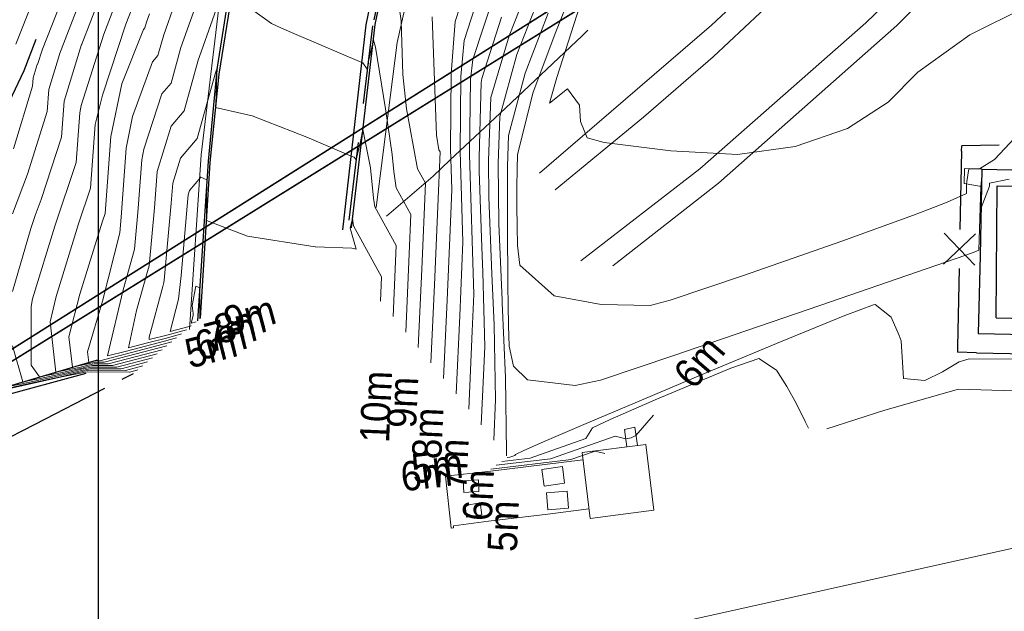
# Model space of a CAD drawing. Header units: millimetres. Extents: x -79464 to -76785, y -3788210 to -3782955.
# Tile 98 of 131: x -79004 to -78954, y -3783836 to -3783805. Entities that reach past the tile are written whole.
import ezdxf
from ezdxf.enums import TextEntityAlignment as Align
from ezdxf.lldxf.tags import DXFTag

# ---------------------------------------------------------------- set-up
doc = ezdxf.new("R2010")
doc.units = ezdxf.units.MM
doc.header["$LTSCALE"] = 8
doc.header["$MEASUREMENT"] = 0
for name, pattern in [('DASHED', [0.75, 0.5, -0.25]), ('HIDDEN', [0.375, 0.25, -0.125]), ('PHANTOM2', [1.25, 0.625, -0.125, 0.125, -0.125, 0.125, -0.125])]:
    doc.linetypes.add(name, pattern=pattern)
for name, color, linetype in [('BUILDINGS', 7, 'Continuous'), ('DETAIL', 7, 'Continuous'), ('EDGE OF CONCRETE', 7, 'Continuous'), ('EDGE OF PAVING', 7, 'Continuous'), ('EDGE OF TAR', 7, 'Continuous'), ('EMBANKMETS AND SLOOTS', 7, 'Continuous'), ('FENCE', 7, 'Continuous'), ('GCONTOUR1', 7, 'Continuous'), ('GRID', 7, 'Continuous'), ('LEGEND', 7, 'Continuous'), ('MCONTOUR1', 7, 'Continuous'), ('PRL - (Reticulation Layout)', 170, 'Continuous'), ('ROAD BARRICADE', 7, 'Continuous'), ('SG GIS CADASTRAL', 7, 'Continuous'), ('STEPS', 7, 'Continuous'), ('TRACKS', 7, 'Continuous'), ('WALLS', 7, 'Continuous')]:
    doc.layers.add(name, color=color, linetype=linetype)
doc.styles.add('Arial Narrow', font='arial.ttf', dxfattribs={"height": 1})
tags = doc.linetypes.add('DASHED0', pattern=[1, 0.5, -0.5]).pattern_tags.tags
tags[6:7] = [DXFTag(74, 4), DXFTag(75, 0), DXFTag(340, '0'), DXFTag(46, 0.0), DXFTag(50, 0.0), DXFTag(44, 0.0), DXFTag(45, 0.0)]
tags[4:5] = [DXFTag(74, 4), DXFTag(75, 0), DXFTag(340, '0'), DXFTag(46, 0.0), DXFTag(50, 0.0), DXFTag(44, 0.0), DXFTag(45, 0.0)]

# ---------------------------------------------------------------- blocks, each defined once
blk = doc.blocks.new('11 kV MV CABLING')
at = {"layer": 'PRL - (Reticulation Layout)', "linetype": 'HIDDEN', "const_width": 0.08, "elevation": 5.249}
blk.add_lwpolyline([(-76873.884, -3783762.513), (-76875.511, -3783761.297), (-76881.25, -3783755.884), (-76898.331, -3783771.938), (-76899.211, -3783790.835), (-76939.474, -3783816.242), (-76977.491, -3783833.198)], dxfattribs=at)
at = {"layer": 'PRL - (Reticulation Layout)', "linetype": 'PHANTOM2', "const_width": 0.08, "elevation": 5.253}
blk.add_lwpolyline([(-76875.675, -3783762.621), (-76875.772, -3783761.441), (-76881.17, -3783756.467), (-76888.652, -3783763.208), (-76897.938, -3783772.227), (-76898.518, -3783791.299), (-76939.205, -3783816.589), (-76977.292, -3783833.583)], dxfattribs=at)

msp = doc.modelspace()

# ---------------------------------------------------------------- linework, layer by layer
at = {"layer": 'BUILDINGS', "color": 6, "lineweight": 15}
for p, q in [((-78972.033, -3783827.18, 4.3), (-78975.286, -3783827.601)), ((-78972.033, -3783827.18), (-78971.633, -3783830.549, 4.3)), ((-78974.886, -3783830.97, 4.3), (-78975.286, -3783827.601)), ((-78974.886, -3783830.97), (-78971.633, -3783830.549, 4.3))]:
    msp.add_line(p, q, dxfattribs=at)
at = {"layer": 'DETAIL', "color": 137, "lineweight": 15}
for p in [(-78982.901, -3783798.464, 9.246), (-78985.804, -3783815.084, 11.067)]:
    msp.add_line(p, (-78984.737, -3783806.644, 10.125), dxfattribs=at)
at = {"layer": 'DETAIL', "color": 7, "lineweight": 15}
for p, q in [((-78980.109, -3783828.56, 6.785), (-78975.251, -3783827.973, 6.799)), ((-78982.274, -3783828.811, 6.777), (-78980.109, -3783828.56, 6.785)), ((-78976.299, -3783828.31, 6.881), (-78977.347, -3783828.461, 6.89)), ((-78977.237, -3783829.317, 6.881), (-78977.347, -3783828.461, 6.89)), ((-78976.299, -3783828.31, 6.89), (-78976.188, -3783829.166, 6.881)), ((-78981.36, -3783829.044, 6.89), (-78980.581, -3783828.99, 6.881)), ((-78981.36, -3783829.044, 6.881), (-78981.337, -3783829.645, 6.89)), ((-78980.558, -3783829.591, 6.89), (-78980.581, -3783828.99, 6.881)), ((-78977.237, -3783829.317, 6.89), (-78976.188, -3783829.166, 6.881)), ((-78976.062, -3783829.58, 6.89), (-78977.108, -3783829.661, 6.881)), ((-78976.062, -3783829.58, 6.881), (-78975.996, -3783830.444, 6.89)), ((-78980.558, -3783829.591, 6.881), (-78981.337, -3783829.645, 6.89)), ((-78977.042, -3783830.524, 6.89), (-78977.108, -3783829.661, 6.881)), ((-78980.49, -3783830.173, 6.881), (-78981.271, -3783830.3, 6.89)), ((-78981.193, -3783830.904, 6.881), (-78981.271, -3783830.3, 6.89)), ((-78980.49, -3783830.173, 6.89), (-78980.412, -3783830.777, 6.881)), ((-78977.042, -3783830.524, 6.881), (-78975.996, -3783830.444, 6.89)), ((-78981.193, -3783830.904, 6.89), (-78980.412, -3783830.777, 6.881)), ((-78977.045, -3783830.753, 6.881), (-78980.078, -3783831.106, 6.874)), ((-78981.865, -3783831.443, 6.779), (-78981.973, -3783831.468, 6.778)), ((-78981.864, -3783831.342, 6.88), (-78981.865, -3783831.443, 6.779)), ((-78980.078, -3783831.106, 6.874), (-78981.864, -3783831.342, 6.88))]:
    msp.add_line(p, q, dxfattribs=at)
at = {"layer": 'EDGE OF CONCRETE', "color": 252, "lineweight": 15}
for p, q in [((-78982.274, -3783828.811, 6.777), (-78981.973, -3783831.468, 6.778)), ((-78974.944, -3783830.476, 6.89), (-78977.045, -3783830.753, 6.881))]:
    msp.add_line(p, q, dxfattribs=at)
at = {"layer": 'EDGE OF CONCRETE', "color": 252, "lineweight": 0}
msp.add_point((-78954.886, -3783813.116, 4.461), dxfattribs=at)
at = {"layer": 'EDGE OF PAVING', "color": 1, "linetype": 'DASHED', "lineweight": 25}
for p, q in [((-78985.115, -3783801.582, 8.312), (-78985.995, -3783805.797, 8.761)), ((-78985.995, -3783805.797, 8.761), (-78987.259, -3783816.163, 9.88))]:
    msp.add_line(p, q, dxfattribs=at)
at = {"layer": 'EDGE OF PAVING', "color": 1, "lineweight": 25}
for p, q in [((-78985.851, -3783805.724, 8.911), (-78984.978, -3783801.478, 8.459)), ((-78993.958, -3783808.23, 9.528), (-78993.206, -3783803.473, 9.115)), ((-78987.071, -3783816.114, 10.051), (-78985.851, -3783805.724, 8.911)), ((-78993.958, -3783808.23, 9.528), (-78994.392, -3783812.719, 9.915)), ((-78994.392, -3783812.719, 9.915), (-78994.928, -3783820.862, 10.652))]:
    msp.add_line(p, q, dxfattribs=at)
at = {"layer": 'EDGE OF TAR', "color": 5, "lineweight": 25}
for p, q in [((-78986.32, -3783805.746, 8.799), (-78985.447, -3783801.567, 8.358)), ((-78993.831, -3783808.263, 9.356), (-78993.061, -3783803.473, 8.935)), ((-78987.516, -3783816.222, 9.893), (-78986.32, -3783805.746, 8.799)), ((-78975.289, -3783806.3, 5.767), (-78979.502, -3783810.277, 6.078)), ((-78994.282, -3783812.777, 9.735), (-78993.831, -3783808.263, 9.356)), ((-78994.773, -3783820.729, 10.447), (-78994.282, -3783812.777, 9.735))]:
    msp.add_line(p, q, dxfattribs=at)
at = {"layer": 'EMBANKMETS AND SLOOTS', "color": 4, "linetype": 'DASHED', "lineweight": 25}
for p, q in [((-79001.063, -3783800.874, 4.676), (-79003.789, -3783808.09, 4.7)), ((-79003.789, -3783808.09, 4.7), (-79007.849, -3783816.584, 4.192))]:
    msp.add_line(p, q, dxfattribs=at)
at = {"layer": 'FENCE', "color": 216, "lineweight": 15}
for p, q in [((-78974.999, -3783806.016, 5.78), (-78975.289, -3783806.3, 5.947)), ((-78974.999, -3783806.016, 5.731), (-78974.999, -3783806.016, 5.947)), ((-78979.502, -3783810.277, 6.059), (-78982.023, -3783812.643, 6.078)), ((-78982.023, -3783812.643, 5.468), (-78982.905, -3783813.47, 6.062)), ((-78982.905, -3783813.47, 6.137), (-78985.272, -3783815.527, 5.882))]:
    msp.add_line(p, q, dxfattribs=at)
at = {"layer": 'FENCE', "color": 216, "lineweight": 25}
for p, q in [((-78955.916, -3783812.201, 6.006), (-78955.91, -3783811.925, 6)), ((-78953.995, -3783811.89, 6.015), (-78955.91, -3783811.925, 6.069)), ((-78953.995, -3783811.89, 5.986), (-78953.995, -3783811.89, 6.069)), ((-78955.916, -3783812.201, 6.093), (-78956.001, -3783816.2, 6)), ((-78955.205, -3783816.417, 6.11), (-78956.839, -3783817.982, 6)), ((-78956.805, -3783816.383, 6.11), (-78955.239, -3783818.017, 6)), ((-78956.044, -3783818.2, 6.233), (-78956.129, -3783822.199, 6)), ((-78956.129, -3783822.199, 6.227), (-78956.135, -3783822.475, 6)), ((-78955.166, -3783822.498, 6.23), (-78956.135, -3783822.475, 6.233)), ((-78956.129, -3783822.199, 6.326), (-78956.129, -3783822.199, 6)), ((-78955.166, -3783822.498, 6.22), (-78951.167, -3783822.596, 6.233)), ((-78998.771, -3783823.858, 4.067), (-78998.195, -3783823.562, 4.537)), ((-78998.771, -3783823.858, 4.015), (-78998.771, -3783823.858, 4.537)), ((-79003.22, -3783826.141, 4.081), (-78999.661, -3783824.314, 4.537)), ((-79006.779, -3783827.967, 4.211), (-79003.22, -3783826.141, 4.537))]:
    msp.add_line(p, q, dxfattribs=at)
at = {"layer": 'GCONTOUR1', "color": 252, "lineweight": 9}
for points, elevation in [([(-79002.205, -3783801.667), (-79004.198, -3783806.733)], 4.5), ([(-78983.656, -3783822.231), (-78983.473, -3783818.236), (-78983.291, -3783813.833), (-78983.694, -3783813.097), (-78984.262, -3783810.034), (-78984.438, -3783808.28), (-78984.538, -3783805.548), (-78985.058, -3783801.866)], 8.5), ([(-79000.065, -3783802.28), (-79001.973, -3783807.249), (-79001.977, -3783807.261), (-79002.523, -3783809.048), (-79002.605, -3783810.172), (-79002.605, -3783810.176), (-79003.61, -3783813.38), (-79004.368, -3783815.406)], 5.5), ([(-78981.084, -3783825.391), (-78980.902, -3783821.396), (-78980.828, -3783819.519), (-78981.042, -3783812.376), (-78980.986, -3783808.544), (-78980.866, -3783807.514), (-78979.258, -3783802.596)], 6.5), ([(-78998.853, -3783803.987), (-78999.712, -3783806.225), (-79000.868, -3783809.868), (-79000.941, -3783810.246), (-79001.126, -3783812.782), (-79001.126, -3783812.784), (-79002.218, -3783816.026), (-79003.357, -3783819.75), (-79003.417, -3783820.143), (-79003.42, -3783823.14), (-79003.003, -3783823.738), (-79001.927, -3783823.532), (-79000.758, -3783823.266), (-79000.594, -3783823.218), (-79000.283, -3783823.151), (-78999.264, -3783823.154), (-78996.982, -3783822.559)], 6.5), ([(-78994.798, -3783804.124), (-78995.774, -3783806.905), (-78996.282, -3783808.723), (-78996.748, -3783809.274), (-78997.674, -3783812.096), (-78997.777, -3783812.642), (-78997.973, -3783815.339), (-78998.151, -3783817.213), (-78998.245, -3783817.586), (-78998.718, -3783819.292), (-78999.528, -3783822.654), (-78999.526, -3783822.663), (-78998.556, -3783822.418), (-78997.588, -3783822.168), (-78996.621, -3783821.911), (-78995.993, -3783821.742)], 8.5), ([(-78982.37, -3783823.811), (-78982.187, -3783819.816), (-78982.017, -3783815.82), (-78981.95, -3783814.151), (-78982.012, -3783812.074), (-78981.974, -3783808.241), (-78981.777, -3783805.57), (-78981.52, -3783804.785)], 7.5), ([(-78979.797, -3783826.971), (-78979.707, -3783824.888), (-78979.782, -3783821.075), (-78979.899, -3783818.464), (-78980.057, -3783814.556), (-78980.072, -3783812.678), (-78979.955, -3783809.459), (-78979.023, -3783806.305), (-78978.475, -3783804.931)], 5.5), ([(-78975.403, -3783804.77), (-78976.59, -3783808.428), (-78976.957, -3783809.75), (-78976.031, -3783809.014), (-78975.427, -3783809.851), (-78975.371, -3783810.683), (-78975.039, -3783811.524), (-78974.166, -3783811.751), (-78970.767, -3783812.179), (-78967.364, -3783812.376), (-78964.42, -3783811.957), (-78961.738, -3783811.038), (-78959.667, -3783809.699), (-78958.145, -3783808.17), (-78955.491, -3783806.255), (-78952.652, -3783804.85)], 3.5), ([(-78997.388, -3783805.184), (-78997.539, -3783805.616), (-78997.618, -3783805.899), (-78997.691, -3783805.984), (-78998.791, -3783808.753), (-78999.359, -3783811.444), (-78999.646, -3783815.39), (-78999.646, -3783815.391), (-78999.779, -3783815.784), (-79000.931, -3783819.504), (-79001.497, -3783821.685), (-79001.318, -3783823.24), (-79000.295, -3783823.024), (-79000.275, -3783823.016), (-79000.141, -3783822.987), (-78999.699, -3783822.988), (-78996.488, -3783822.151)], 7.5), ([(-78953.492, -3783813.631), (-78954.502, -3783813.835), (-78954.493, -3783813.997), (-78954.924, -3783815.094), (-78954.9, -3783813.685), (-78954.94, -3783813.999), (-78955.034, -3783817.255), (-78955.272, -3783817.353), (-78955.708, -3783817.51), (-78963.157, -3783820.088), (-78966.885, -3783821.368), (-78970.617, -3783822.637), (-78974.352, -3783823.894), (-78975.643, -3783824.168), (-78978.083, -3783823.889), (-78978.796, -3783823.19), (-78979.019, -3783822.163), (-78979.045, -3783821.113), (-78979.066, -3783820.076), (-78979.082, -3783819.052), (-78979.093, -3783818.041), (-78979.101, -3783817.043), (-78979.104, -3783816.058), (-78979.106, -3783815.086), (-78979.101, -3783812.98), (-78979.044, -3783811.403), (-78978.208, -3783808.218), (-78977.025, -3783805.146)], 4.5), ([(-78984.942, -3783820.651), (-78984.785, -3783817.024), (-78985.871, -3783815.042), (-78985.939, -3783814.602), (-78986.105, -3783813.049), (-78986.481, -3783811.091), (-78986.611, -3783811.704), (-78986.83, -3783812.641), (-78986.929, -3783812.501), (-78987.086, -3783812.458), (-78989.352, -3783811.483), (-78992.139, -3783810.396), (-78994.002, -3783809.977), (-78993.976, -3783809.41), (-78993.938, -3783808.235), (-78993.907, -3783807.907), (-78994.008, -3783808.194), (-78994.947, -3783811.547), (-78995.805, -3783812.563), (-78996.195, -3783813.839), (-78996.269, -3783814.861), (-78996.633, -3783818.789), (-78996.653, -3783818.909), (-78996.704, -3783819.108), (-78997.402, -3783821.703), (-78997.389, -3783821.826), (-78996.419, -3783821.583), (-78995.498, -3783821.333)], 9.5), ([(-78994.813, -3783820.764), (-78994.818, -3783819.184), (-78995.013, -3783819.099), (-78995.206, -3783820.086), (-78995.145, -3783820.492), (-78995.156, -3783820.604), (-78995.253, -3783820.989), (-78995.004, -3783820.924)], 10.5), ([(-79004.688, -3783824.235), (-79003.96, -3783824.102), (-79002.307, -3783823.746), (-79001.24, -3783823.505), (-79000.913, -3783823.421), (-79000.426, -3783823.316), (-78998.831, -3783823.321), (-78998.828, -3783823.321), (-78997.477, -3783822.968)], 5.5), ([(-78979.395, -3783828.056), (-78977.948, -3783827.879), (-78975.101, -3783826.889), (-78974.763, -3783826.342), (-78973.861, -3783825.903), (-78971.444, -3783824.852), (-78967.699, -3783823.285), (-78966.274, -3783822.794), (-78965.377, -3783823.382), (-78964.839, -3783824.227), (-78964.351, -3783825.107), (-78963.897, -3783826.012), (-78963.733, -3783826.347), (-78963.733, -3783826.348)], 5.5), ([(-79005.676, -3783824.582), (-79001.851, -3783823.731), (-79000.569, -3783823.48), (-78998.395, -3783823.487), (-78998.392, -3783823.487), (-78997.971, -3783823.377)], 4.5), ([(-78962.804, -3783826.393), (-78962.8, -3783826.392), (-78959.835, -3783825.437), (-78956.074, -3783824.362), (-78953.232, -3783824.449), (-78949.42, -3783824.815), (-78948.877, -3783824.877), (-78945.726, -3783825.186), (-78945.499, -3783825.197)], 5.5), ([(-78979.951, -3783828.448), (-78975.98, -3783827.965), (-78975.872, -3783827.951), (-78974.635, -3783827.521), (-78974.13, -3783827.64)], 6.5)]:
    msp.add_lwpolyline(points, dxfattribs=dict(at, elevation=elevation))
at = {"layer": 'GRID', "color": 9}
msp.add_lwpolyline([(-79000, -3783217.043), (-79000, -3784493.279)], dxfattribs=at)
at = {"layer": 'MCONTOUR1', "color": 8, "lineweight": 9}
for points, elevation in [([(-78999.459, -3783803.133), (-79000.839, -3783806.726), (-79000.845, -3783806.743), (-79001.732, -3783809.647), (-79001.865, -3783811.478), (-79001.866, -3783811.48), (-79002.908, -3783814.671), (-79003.216, -3783815.487), (-79003.438, -3783816.147), (-79004.377, -3783819.372)], 6), ([(-79001.405, -3783803.339), (-79002.835, -3783806.996), (-79003.106, -3783807.77), (-79003.11, -3783807.779), (-79003.314, -3783808.449), (-79003.345, -3783808.872), (-79004.317, -3783812.088)], 5), ([(-78993.504, -3783803.595), (-78994.829, -3783807.358), (-78994.891, -3783807.55), (-78995.615, -3783810.135), (-78996.276, -3783810.919), (-78996.986, -3783813.24), (-78997.121, -3783815.1), (-78997.402, -3783818.061), (-78997.475, -3783818.347), (-78998.043, -3783820.348), (-78998.458, -3783822.244), (-78997.488, -3783822.001), (-78996.52, -3783821.747), (-78995.746, -3783821.537)], 9), ([(-78981.727, -3783824.601), (-78981.543, -3783820.606), (-78981.389, -3783816.835), (-78981.527, -3783812.225), (-78981.482, -3783808.392), (-78981.321, -3783806.542), (-78980.389, -3783803.69)], 7), ([(-78998.247, -3783804.84), (-78998.58, -3783805.706), (-78999.784, -3783809.335), (-79000.15, -3783810.845), (-79000.386, -3783814.086), (-79000.386, -3783814.087), (-79000.999, -3783815.905), (-79002.145, -3783819.627), (-79002.457, -3783820.914), (-79002.16, -3783823.489), (-79000.971, -3783823.256), (-79000.435, -3783823.117), (-79000.212, -3783823.069), (-78999.482, -3783823.071), (-78996.735, -3783822.355)], 7), ([(-78996.093, -3783804.654), (-78996.656, -3783806.261), (-78996.95, -3783807.311), (-78997.219, -3783807.629), (-78998.243, -3783810.422), (-78998.568, -3783812.043), (-78998.825, -3783815.578), (-78998.9, -3783816.365), (-78999.783, -3783819.867), (-78999.784, -3783819.869), (-79000.537, -3783822.455), (-79000.475, -3783822.992), (-79000.07, -3783822.904), (-78999.917, -3783822.905), (-78996.681, -3783822.065), (-78996.24, -3783821.946)], 8), ([(-78979.154, -3783827.761), (-78979.146, -3783827.572), (-78979.206, -3783823.758), (-78979.372, -3783819.948), (-78979.378, -3783819.815), (-78979.544, -3783815.907), (-78979.587, -3783812.829), (-78979.5, -3783810.431), (-78978.62, -3783807.26), (-78977.682, -3783804.869)], 5), ([(-78951.644, -3783809.864), (-78954.236, -3783812.622), (-78954.999, -3783813.108), (-78955.558, -3783813.096), (-78955.646, -3783813.744), (-78955.663, -3783813.881), (-78955.677, -3783814.358), (-78956.656, -3783814.8), (-78957.652, -3783815.192), (-78958.382, -3783815.475), (-78962.03, -3783816.803), (-78967.06, -3783818.545), (-78970.792, -3783819.814), (-78971.814, -3783820.089), (-78974.325, -3783820.041), (-78976.715, -3783819.599), (-78978.47, -3783818.023), (-78978.595, -3783817.026), (-78978.611, -3783816.026), (-78978.618, -3783815.025), (-78978.619, -3783814.025), (-78978.616, -3783813.131), (-78978.589, -3783812.376), (-78977.791, -3783809.178), (-78976.64, -3783806.095), (-78976.095, -3783804.746)], 4), ([(-78984.299, -3783821.441), (-78984.117, -3783817.445), (-78984.038, -3783815.429), (-78984.783, -3783814.07), (-78984.912, -3783813.231), (-78984.999, -3783812.372), (-78985.33, -3783810.041), (-78985.842, -3783806.881), (-78985.947, -3783806.536), (-78986.196, -3783807.606), (-78986.193, -3783807.697), (-78986.194, -3783807.706), (-78986.265, -3783808.008), (-78986.495, -3783807.684), (-78986.54, -3783807.672), (-78989.898, -3783806.233), (-78990.64, -3783805.908), (-78991.145, -3783805.683), (-78992.098, -3783804.995)], 9), ([(-78983.013, -3783823.021), (-78982.83, -3783819.026), (-78982.658, -3783815.03), (-78982.544, -3783812.237), (-78982.606, -3783812.125), (-78982.719, -3783811.39), (-78982.941, -3783805.333)], 8), ([(-78980.441, -3783826.181), (-78980.268, -3783822.203), (-78980.361, -3783818.391), (-78980.42, -3783817.112), (-78980.557, -3783813.203), (-78980.557, -3783812.527), (-78980.447, -3783808.696), (-78980.411, -3783808.486), (-78979.415, -3783805.353)], 6), ([(-78985.586, -3783819.861), (-78985.532, -3783818.62), (-78986.959, -3783816.014), (-78987.016, -3783815.646), (-78987.029, -3783815.703), (-78987.128, -3783816.129), (-78986.836, -3783817.2), (-78987.052, -3783817.161), (-78988.908, -3783817.093), (-78988.915, -3783817.092), (-78992.37, -3783816.545), (-78994.464, -3783815.738), (-78994.473, -3783814.511), (-78994.453, -3783814.011), (-78994.453, -3783813.998), (-78994.454, -3783813.657), (-78994.757, -3783813.525), (-78995.334, -3783814.208), (-78995.404, -3783814.438), (-78995.417, -3783814.623), (-78995.759, -3783818.552), (-78995.905, -3783819.757), (-78996.321, -3783821.407), (-78995.353, -3783821.158), (-78995.251, -3783821.128)], 10), ([(-78979.118, -3783827.86), (-78978.986, -3783827.844), (-78978.727, -3783827.754), (-78978.697, -3783827.704), (-78978.264, -3783827.494), (-78977.103, -3783826.981), (-78975.213, -3783826.167), (-78972.593, -3783825.054), (-78969.242, -3783823.643), (-78965.172, -3783821.939), (-78961.877, -3783820.591), (-78960.414, -3783820.045), (-78960.337, -3783820.031), (-78959.523, -3783820.679), (-78959.107, -3783821.611), (-78959.005, -3783821.894), (-78958.878, -3783823.822), (-78957.804, -3783823.919), (-78956.892, -3783823.48), (-78956.037, -3783822.965), (-78955.525, -3783822.81), (-78952.349, -3783822.828)], 5), ([(-79004.381, -3783822.151), (-79003.845, -3783823.986), (-79002.97, -3783823.824), (-79001.441, -3783823.489), (-79000.778, -3783823.328), (-79000.754, -3783823.32), (-79000.355, -3783823.234), (-78999.05, -3783823.238), (-78999.046, -3783823.237), (-78997.229, -3783822.764)], 6), ([(-79004.908, -3783824.371), (-79003.278, -3783824.024), (-79001.923, -3783823.726), (-79001.201, -3783823.558), (-79001.073, -3783823.522), (-79000.497, -3783823.398), (-78998.613, -3783823.404), (-78998.61, -3783823.404), (-78997.724, -3783823.173)], 5), ([(-78979.673, -3783828.252), (-78976.91, -3783827.915), (-78973.604, -3783826.765), (-78973.067, -3783826.892), (-78972.785, -3783826.847), (-78972.543, -3783826.732), (-78971.656, -3783825.693)], 6)]:
    msp.add_lwpolyline(points, dxfattribs=dict(at, elevation=elevation))
at = {"layer": 'ROAD BARRICADE', "color": 7, "lineweight": 15}
for p, q in [((-78993.84, -3783804.858, 9.842), (-78994.746, -3783812.396, 10.477)), ((-78994.746, -3783812.396, 10.477), (-78995.344, -3783821.309, 12.171))]:
    msp.add_line(p, q, dxfattribs=at)
at = {"layer": 'SG GIS CADASTRAL', "color": 7, "lineweight": 18}
msp.add_line((-78952.759, -3783832.36), (-78987.994, -3783840.196), dxfattribs=at)
at = {"layer": 'STEPS', "color": 7, "linetype": 'DASHED0', "lineweight": 15}
for p, q in [((-78955.777, -3783813.09, 3.85), (-78955.787, -3783813.86, 3.914)), ((-78954.886, -3783813.116, 4.461), (-78955.777, -3783813.09, 3.85)), ((-78955.787, -3783813.86, 3.914), (-78954.909, -3783814.004, 4.522)), ((-78973.133, -3783826.419, 5.771), (-78972.606, -3783826.298, 5.821)), ((-78973.133, -3783826.419, 5.771), (-78973.009, -3783827.309, 6.202)), ((-78972.606, -3783826.298, 5.821), (-78972.471, -3783827.233, 6.206))]:
    msp.add_line(p, q, dxfattribs=at)
at = {"layer": 'TRACKS', "color": 216, "lineweight": 15}
for p, q in [((-78968.681, -3783805.756, 3.447), (-78963.404, -3783800.838, 3.33)), ((-78963.271, -3783802.367, 3.397), (-78968.602, -3783807.374, 3.484)), ((-78957.734, -3783802.666, 3.286), (-78960.815, -3783805.646, 3.326)), ((-78959.227, -3783805.782, 3.333), (-78956.285, -3783802.828, 3.291)), ((-78968.681, -3783805.756, 3.447), (-78977.474, -3783813.32, 3.561)), ((-78960.815, -3783805.646, 3.326), (-78969.289, -3783813.11, 3.505)), ((-78968.336, -3783813.829, 3.488), (-78959.227, -3783805.782, 3.333)), ((-78968.602, -3783807.374, 3.484), (-78972.158, -3783810.47, 3.515)), ((-78972.158, -3783810.47, 3.515), (-78976.667, -3783814.171, 3.622)), ((-78969.289, -3783813.11, 3.505), (-78975.354, -3783817.807, 3.628)), ((-78973.722, -3783818.057, 3.627), (-78968.336, -3783813.829, 3.488))]:
    msp.add_line(p, q, dxfattribs=at)
at = {"layer": 'WALLS', "color": 252, "lineweight": 25}
for p, q in [((-78954.886, -3783813.116, 4.461), (-78954.973, -3783817.535, 4.548)), ((-78954.886, -3783813.116, 4.461), (-78952.309, -3783813.169, 4.519)), ((-78954.147, -3783820.717, 4.547), (-78954.1, -3783813.965, 4.54)), ((-78954.1, -3783813.965, 4.528), (-78949.972, -3783814.065, 4.511)), ((-78954.973, -3783817.535, 4.548), (-78955.071, -3783821.525, 4.586)), ((-78954.147, -3783820.717, 4.592), (-78934.751, -3783821.137, 4.491)), ((-78955.071, -3783821.525, 4.586), (-78946.488, -3783821.696, 4.556)), ((-79006.28, -3783824.705, 4.555), (-79000.032, -3783822.861, 8.263)), ((-79000.634, -3783823.556, 4.041), (-79006.215, -3783825.068, 4.315))]:
    msp.add_line(p, q, dxfattribs=at)

# ---------------------------------------------------------------- texts
at = {"layer": 'MCONTOUR1', "color": 251, "style": 'Arial Narrow', "width": 0.9}
for s, rotation, p in [('9m', 15.1701, (-78992.271, -3783820.595, 10.447)), ('8m', 15.0736, (-78992.764, -3783821.01, 10.447)), ('6m', 14.6111, (-78993.746, -3783821.856, 10.447)), ('7m', 14.6111, (-78993.251, -3783821.447, 10.447)), ('5m', 14.6111, (-78994.241, -3783822.265, 10.652)), ('6m', 49.5319, (-78969.32, -3783822.954, 4.66)), ('10m', 87.5116, (-78985.82, -3783825.256, 10.26)), ('9m', 87.387, (-78984.463, -3783825.037, 6.897)), ('8m', 87.38, (-78983.178, -3783826.617, 6.897)), ('7m', 87.3685, (-78981.892, -3783828.197, 6.897)), ('5m', 6.9426, (-78982.691, -3783828.295, 6.897)), ('6m', 6.9426, (-78983.247, -3783828.687, 6.897)), ('6m', 87.5116, (-78980.597, -3783829.778, 6.888)), ('5m', 87.5116, (-78979.311, -3783831.358, 6.875))]:
    msp.add_text(s, height=1.5, rotation=rotation, dxfattribs=at).set_placement(p, align=Align.MIDDLE)

# ---------------------------------------------------------------- next in the draw order: block references
at = {"layer": 'LEGEND'}
msp.add_blockref('11 kV MV CABLING', (-2075.6, -12.811), dxfattribs=at)

doc.saveas('drawing.dxf')
